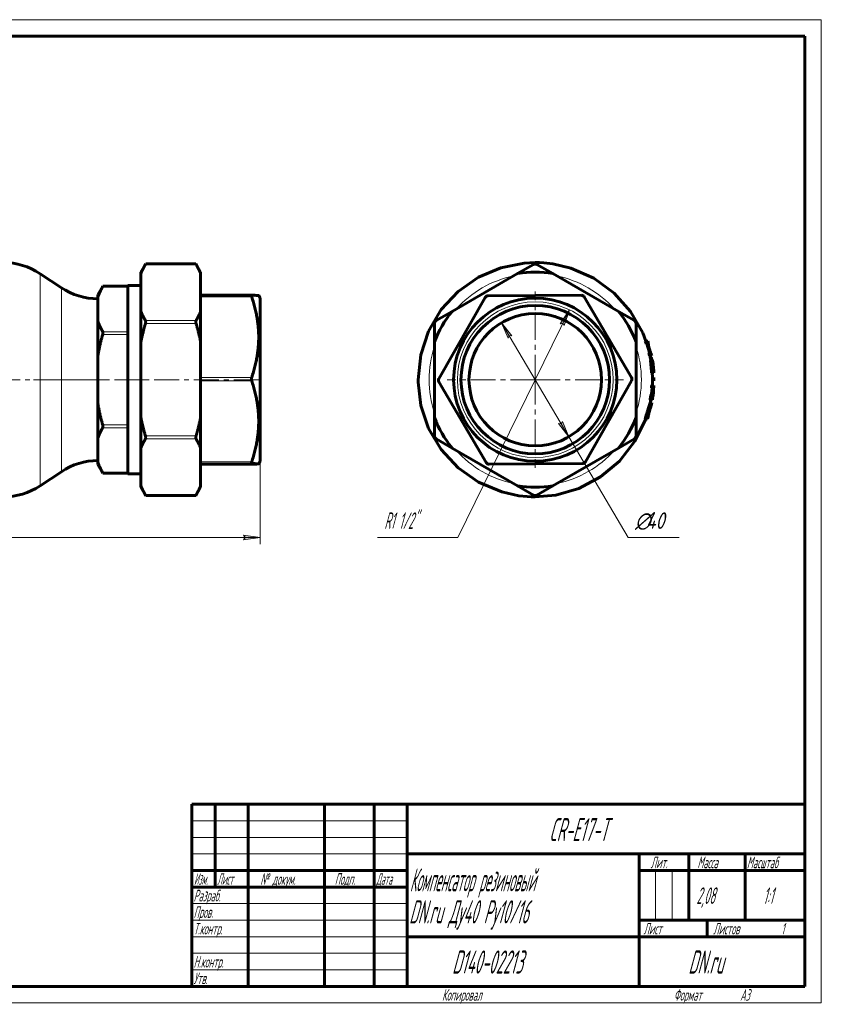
# Model space of a CAD drawing. Header units: millimetres. Extents: x 0 to 420, y 0 to 297.
# Tile 2 of 2: x 178 to 420, y 0 to 297. Entities that reach past the tile are written whole.
import ezdxf

# ---------------------------------------------------------------- set-up
doc = ezdxf.new("R2010")
doc.units = ezdxf.units.MM
for name, pattern in [('K5LT_AXLED', [12, 7.5, -1.5, 1.5, -1.5]), ('K5LT_BASIC', [0]), ('K5LT_THIN', [0])]:
    doc.linetypes.add(name, pattern=pattern)
doc.layers.add('Системный слой', color=7, linetype='Continuous')
doc.layers.add('Системный слой (1)', color=7, linetype='Continuous', true_color=0x6c6c6c)
doc.styles.add('KDIMTEXTSTYLE', font='GOST_AU.SHX', dxfattribs={"width": 0.96, "oblique": 15, "height": 5})
doc.styles.add('KTEXTSTYLE', font='GOST_AU.SHX', dxfattribs={"width": 0.56, "height": 5})
doc.dimstyles.new('KDIMSTYLE (1.00)', dxfattribs={"dimtxt": 5, "dimasz": 1, "dimexe": 2, "dimexo": 0, "dimgap": 1, "dimtad": 1, "dimtxsty": 'KDIMTEXTSTYLE', "dimsah": 1, "dimcen": 0, "dimdle": 1, "dimadec": 0, "dimazin": 0, "dimtfac": 0.667, "dimtmove": 0, "dimatfit": 3, "dimfxl": 1, "dimtvp": 1, "dimtolj": 1, "dimtzin": 0, "dimarcsym": 0})

# ---------------------------------------------------------------- blocks, each defined once
blk = doc.blocks.new('U1')
at = {"layer": 'Системный слой (1)', "color": 143, "linetype": 'K5LT_BASIC', "lineweight": 60, "true_color": 0x33acca}
for p, q in [((247.98, 213.69), (248, 213.73)), ((247.98, 213.66), (247.98, 213.69)), ((247.98, 213.65), (247.98, 213.66)), ((247.98, 213.64), (247.98, 213.65)), ((247.98, 213.6), (247.98, 213.64)), ((247.98, 213.64), (247.98, 213.64)), ((247.99, 213.5), (247.98, 213.6)), ((248.01, 213.43), (247.99, 213.5)), ((248, 213.73), (248.03, 213.76)), ((248.02, 213.4), (248.01, 213.43)), ((248.02, 213.38), (248.02, 213.4)), ((248.02, 213.37), (248.02, 213.38)), ((248.05, 213.27), (248.02, 213.37)), ((248.02, 213.37), (248.02, 213.37)), ((248.03, 213.76), (248.04, 213.77)), ((248.03, 213.76), (248.03, 213.76)), ((248.03, 213.76), (248.03, 213.76)), ((248.03, 213.76), (248.03, 213.76)), ((248.04, 213.77), (248.05, 213.77)), ((248.05, 213.77), (248.05, 213.77))]:
    blk.add_line(p, q, dxfattribs=at)
blk = doc.blocks.new('D0')
at = {"layer": 'Системный слой (1)'}
for points in [[(50.62, 140.59), (55.62, 141.25), (55.12, 140.59), (55.62, 139.93)], [(245.62, 139.93), (250.62, 140.59), (245.62, 141.25), (246.12, 140.59)]]:
    blk.add_hatch(color=7, dxfattribs=at).paths.add_polyline_path(points)
at = {"layer": 'Системный слой (1)', "color": 7, "linetype": 'K5LT_THIN', "lineweight": 18, "true_color": 0xffffff}
for p, q in [((50.62, 163.62), (50.62, 138.59)), ((250.62, 163.62), (250.62, 138.59)), ((50.62, 140.59), (55.62, 141.25)), ((55.62, 139.93), (50.62, 140.59)), ((55.62, 141.25), (55.12, 140.59)), ((55.12, 140.59), (55.62, 139.93)), ((246.12, 140.59), (245.62, 141.25)), ((245.62, 141.25), (250.62, 140.59)), ((250.62, 140.59), (245.62, 139.93)), ((245.62, 139.93), (246.12, 140.59))]:
    blk.add_line(p, q, dxfattribs=at)
blk.add_wipeout([(144.94, 141.59), (144.94, 148.97), (155.83, 148.97), (155.83, 141.59)]).dxf.layer = 'Системный слой (1)'
blk.add_line((50.62, 140.59), (250.62, 140.59), dxfattribs=at)
at = {"layer": 'Системный слой (1)', "color": 7, "insert": (144.94, 148.18), "char_height": 5, "attachment_point": 1, "style": 'KTEXTSTYLE'}
blk.add_mtext('\\H5.0;\\W1.000;\\Q15;\\Q15;\\W0.960;200', dxfattribs=at)
blk = doc.blocks.new('KDIMARROW_01')
at = {"layer": 'Системный слой'}
blk.add_hatch(color=0, dxfattribs=at).paths.add_polyline_path([(0, 0), (-5, 0.66), (-4.5, 0), (-5, -0.66)])
at = {"layer": 'Системный слой', "color": 0, "linetype": 'K5LT_THIN', "lineweight": 18}
for p, q in [((-4.5, 0), (-5, 0.66)), ((-5, 0.66), (0, 0)), ((0, 0), (-5, -0.66)), ((-5, -0.66), (-4.5, 0))]:
    blk.add_line(p, q, dxfattribs=at)
at = {"layer": 'Системный слой (1)', "color": 0, "linetype": 'K5LT_THIN', "lineweight": 18}
blk.add_line((333.65, 188.25), (332.65, 188.25), dxfattribs=at)
blk = doc.blocks.new('U2')
at = {"layer": 'Системный слой (1)', "color": 143, "linetype": 'K5LT_BASIC', "lineweight": 60, "true_color": 0x33acca}
for p, q in [((367.6, 199.85), (367.7, 199.58)), ((367.7, 199.58), (367.78, 199.31)), ((367.78, 199.31), (367.87, 199.04)), ((368.63, 196.25), (368.69, 195.98)), ((368.69, 195.98), (368.75, 195.71)), ((368.75, 195.71), (368.8, 195.44))]:
    blk.add_line(p, q, dxfattribs=at)
blk = doc.blocks.new('U3')
at = {"layer": 'Системный слой (1)', "color": 143, "linetype": 'K5LT_BASIC', "lineweight": 60, "true_color": 0x33acca}
for p, q in [((368.61, 195.03), (368.73, 194.73)), ((368.73, 194.73), (368.75, 194.66)), ((368.75, 194.66), (368.76, 194.65)), ((368.76, 194.65), (368.76, 194.63)), ((368.76, 194.63), (368.78, 194.59)), ((368.78, 194.59), (368.8, 194.51)), ((368.8, 194.51), (368.86, 194.36)), ((368.86, 194.36), (368.93, 194.12))]:
    blk.add_line(p, q, dxfattribs=at)
blk = doc.blocks.new('U4')
at = {"layer": 'Системный слой (1)', "color": 143, "linetype": 'K5LT_BASIC', "lineweight": 60, "true_color": 0x33acca}
for p, q in [((369.11, 193.76), (369.16, 193.43)), ((369.16, 193.43), (369.2, 193.1)), ((369.2, 193.1), (369.25, 192.78)), ((369.42, 191.12), (369.44, 190.85)), ((369.44, 190.85), (369.46, 190.58)), ((369.46, 190.58), (369.47, 190.31))]:
    blk.add_line(p, q, dxfattribs=at)
blk = doc.blocks.new('U5')
at = {"layer": 'Системный слой (1)', "color": 143, "linetype": 'K5LT_BASIC', "lineweight": 60, "true_color": 0x33acca}
for p, q in [((323.26, 222.08), (330.31, 223.48)), ((330.31, 223.48), (333.65, 223.64)), ((333.65, 223.64), (333.66, 223.64)), ((333.66, 223.64), (333.67, 223.64)), ((333.67, 223.64), (333.69, 223.64)), ((333.69, 223.64), (333.73, 223.64)), ((333.73, 223.64), (333.81, 223.64)), ((333.81, 223.64), (333.97, 223.64)), ((333.97, 223.64), (334.3, 223.63)), ((334.3, 223.63), (334.95, 223.61)), ((334.95, 223.61), (336.27, 223.54)), ((336.27, 223.54), (338.96, 223.24)), ((338.96, 223.24), (344.42, 221.96)), ((316.5, 219.21), (323.26, 222.08)), ((344.42, 221.96), (351.34, 218.9)), ((310.4, 214.93), (316.5, 219.21)), ((351.34, 218.9), (357.44, 214.44)), ((305.28, 209.41), (310.4, 214.93)), ((357.44, 214.44), (362.43, 208.84)), ((301.43, 202.9), (305.28, 209.41)), ((362.43, 208.84), (366.08, 202.4)), ((299.06, 195.72), (301.43, 202.9)), ((366.08, 202.4), (367.08, 199.85)), ((367.35, 199.04), (367.63, 198.11)), ((367.63, 198.11), (367.89, 197.18)), ((367.89, 197.18), (368.12, 196.25)), ((298.26, 188.25), (299.06, 195.72)), ((368.29, 195.44), (368.38, 195)), ((368.38, 195), (368.46, 194.56)), ((368.46, 194.56), (368.54, 194.12)), ((298.27, 187.49), (298.26, 188.25)), ((299.14, 180.42), (298.27, 187.49)), ((368.97, 190.31), (369.02, 189.04)), ((369.03, 187.66), (369.01, 187.07)), ((369.02, 189.04), (369.03, 188.25)), ((369.03, 188.25), (369.03, 188.25)), ((369.03, 188.25), (369.03, 188.25)), ((369.03, 188.25), (369.03, 188.24)), ((369.03, 188.24), (369.03, 188.24)), ((369.03, 188.24), (369.03, 188.22)), ((369.03, 188.22), (369.03, 188.18)), ((369.03, 188.18), (369.03, 188.11)), ((369.03, 188.11), (369.03, 187.96)), ((369.03, 187.96), (369.03, 187.66)), ((368.89, 185.09), (368.86, 184.75)), ((368.92, 185.43), (368.89, 185.09)), ((368.94, 185.78), (368.92, 185.43)), ((369.01, 187.07), (368.99, 186.53)), ((368.4, 181.58), (368.34, 181.28)), ((368.45, 181.87), (368.4, 181.58)), ((368.5, 182.17), (368.45, 181.87)), ((301.47, 173.52), (299.14, 180.42)), ((367.01, 176.48), (363.75, 169.65)), ((305.25, 167.14), (301.47, 173.52)), ((363.75, 169.65), (359.12, 163.69)), ((310.34, 161.62), (305.25, 167.14)), ((359.12, 163.69), (353.38, 158.88)), ((316.53, 157.28), (310.34, 161.62)), ((353.38, 158.88), (346.84, 155.42)), ((323.51, 154.35), (316.53, 157.28)), ((346.84, 155.42), (339.87, 153.42)), ((328.64, 153.22), (323.51, 154.35)), ((331.17, 152.95), (328.64, 153.22)), ((332.42, 152.89), (331.17, 152.95)), ((333.03, 152.87), (332.42, 152.89)), ((333.34, 152.87), (333.03, 152.87)), ((333.49, 152.87), (333.34, 152.87)), ((333.57, 152.87), (333.49, 152.87)), ((333.61, 152.87), (333.57, 152.87)), ((333.63, 152.87), (333.61, 152.87)), ((333.64, 152.87), (333.63, 152.87)), ((333.65, 152.87), (333.64, 152.87)), ((339.87, 153.42), (333.65, 152.87))]:
    blk.add_line(p, q, dxfattribs=at)
blk = doc.blocks.new('U6')
at = {"layer": 'Системный слой (1)', "color": 143, "linetype": 'K5LT_BASIC', "lineweight": 60, "true_color": 0x33acca}
for p, q in [((369.36, 184.75), (369.29, 184.28)), ((369.35, 185.78), (369.38, 185.43)), ((369.37, 184.94), (369.36, 184.77)), ((369.36, 184.77), (369.36, 184.75)), ((369.38, 185.02), (369.37, 184.94)), ((369.38, 185.43), (369.38, 185.1)), ((369.38, 185.1), (369.38, 185.09)), ((369.38, 185.09), (369.38, 185.07)), ((369.38, 185.07), (369.38, 185.02)), ((369.01, 183.35), (369, 183.32)), ((369.05, 183.46), (369.01, 183.35)), ((369.08, 183.52), (369.05, 183.46)), ((369.09, 183.55), (369.08, 183.52)), ((369.17, 183.8), (369.09, 183.57)), ((369.09, 183.57), (369.09, 183.55)), ((369.29, 184.28), (369.17, 183.8))]:
    blk.add_line(p, q, dxfattribs=at)
blk = doc.blocks.new('U7')
at = {"layer": 'Системный слой (1)', "color": 143, "linetype": 'K5LT_BASIC', "lineweight": 60, "true_color": 0x33acca}
for p, q in [((369.33, 184.47), (369.3, 184.2)), ((369.36, 184.75), (369.33, 184.47)), ((369.46, 186.03), (369.45, 185.78)), ((369.48, 186.28), (369.46, 186.03)), ((369.49, 186.53), (369.48, 186.28)), ((369.05, 182.42), (369.01, 182.17)), ((369.09, 182.67), (369.05, 182.42)), ((369.13, 182.92), (369.09, 182.67)), ((369.3, 184.2), (369.27, 183.93))]:
    blk.add_line(p, q, dxfattribs=at)
blk = doc.blocks.new('U8')
at = {"layer": 'Системный слой (1)', "color": 143, "linetype": 'K5LT_BASIC', "lineweight": 60, "true_color": 0x33acca}
for p, q in [((368.47, 180.13), (368.45, 180.05)), ((368.5, 180.22), (368.47, 180.13)), ((368.51, 180.27), (368.5, 180.22)), ((368.52, 180.29), (368.51, 180.27)), ((368.54, 180.35), (368.52, 180.3)), ((368.52, 180.3), (368.52, 180.29)), ((368.65, 180.68), (368.54, 180.35)), ((368.7, 180.83), (368.65, 180.68)), ((368.72, 180.89), (368.7, 180.83)), ((368.73, 180.92), (368.72, 180.89)), ((368.74, 180.96), (368.73, 180.94)), ((368.73, 180.94), (368.73, 180.94)), ((368.73, 180.94), (368.73, 180.92)), ((368.75, 181), (368.74, 180.96)), ((368.76, 181.03), (368.75, 181)), ((368.77, 181.04), (368.76, 181.03)), ((368.78, 181.06), (368.77, 181.06)), ((368.77, 181.06), (368.77, 181.04)), ((368.79, 181.1), (368.78, 181.09)), ((368.78, 181.09), (368.78, 181.08)), ((368.78, 181.08), (368.78, 181.07)), ((368.78, 181.07), (368.78, 181.07)), ((368.78, 181.07), (368.78, 181.06)), ((368.8, 181.14), (368.79, 181.1)), ((368.81, 181.17), (368.8, 181.14)), ((368.82, 181.19), (368.81, 181.17)), ((368.85, 181.28), (368.82, 181.2)), ((368.82, 181.2), (368.82, 181.2)), ((368.82, 181.2), (368.82, 181.19)), ((368.85, 181.29), (368.85, 181.29)), ((368.85, 181.29), (368.85, 181.28)), ((368.85, 181.28), (368.85, 181.28))]:
    blk.add_line(p, q, dxfattribs=at)
blk = doc.blocks.new('U9')
at = {"layer": 'Системный слой (1)', "color": 143, "linetype": 'K5LT_BASIC', "lineweight": 60, "true_color": 0x33acca}
for p, q in [((368.73, 180.72), (368.67, 180.43)), ((368.79, 181), (368.73, 180.72)), ((368.85, 181.28), (368.79, 181)), ((367.64, 176.75), (367.54, 176.48)), ((367.73, 177.02), (367.64, 176.75)), ((367.81, 177.29), (367.73, 177.02))]:
    blk.add_line(p, q, dxfattribs=at)
blk = doc.blocks.new('U10')
at = {"layer": 'Системный слой (1)', "color": 7, "linetype": 'K5LT_THIN', "lineweight": 18, "true_color": 0xffffff}
for start, end in [(101.7893, 138.2097), (41.7903, 78.2107), (161.7898, 180), (341.7898, 18.2102), (281.7893, 318.2097)]:
    blk.add_arc((333.65, 188.25), 32.03, start, end, dxfattribs=at)
blk = doc.blocks.new('U11')
at = {"layer": 'Системный слой (1)', "color": 7, "linetype": 'K5LT_THIN', "lineweight": 18, "true_color": 0xffffff}
for start, end in [(180, 198.21), (221.7894, 258.2099)]:
    blk.add_arc((333.65, 188.25), 32.03, start, end, dxfattribs=at)
blk = doc.blocks.new('U12')
at = {"layer": 'Системный слой (1)', "color": 30, "linetype": 'K5LT_AXLED', "lineweight": 18, "true_color": 0xff8000}
for q in [(333.65, 214.89), (307.01, 188.25), (360.28, 188.25), (333.65, 161.62)]:
    blk.add_line((333.65, 188.25), q, dxfattribs=at)
blk = doc.blocks.new('D1')
at = {"layer": 'Системный слой (1)'}
for points in [[(326.6, 201.51), (323.49, 205.48), (325.46, 200.84), (325.78, 201.61)], [(343.8, 171.02), (341.83, 175.67), (341.52, 174.9), (340.7, 175)]]:
    blk.add_hatch(color=7, dxfattribs=at).paths.add_polyline_path(points)
at = {"layer": 'Системный слой (1)', "color": 7, "linetype": 'K5LT_THIN', "lineweight": 18, "true_color": 0xffffff}
for p, q in [((323.49, 205.48), (326.6, 201.51)), ((325.46, 200.84), (323.49, 205.48)), ((323.49, 205.48), (343.8, 171.02)), ((325.78, 201.61), (325.46, 200.84)), ((326.6, 201.51), (325.78, 201.61)), ((341.52, 174.9), (341.83, 175.67)), ((341.83, 175.67), (343.8, 171.02)), ((343.8, 171.02), (340.7, 175)), ((340.7, 175), (341.52, 174.9)), ((343.8, 171.02), (361.74, 140.59))]:
    blk.add_line(p, q, dxfattribs=at)
blk.add_wipeout([(363.74, 141.59), (363.74, 148.97), (374.63, 148.97), (374.63, 141.59)]).dxf.layer = 'Системный слой (1)'
blk.add_line((361.74, 140.59), (377.09, 140.59), dxfattribs=at)
at = {"layer": 'Системный слой (1)', "color": 7, "char_height": 5, "attachment_point": 1, "style": 'KTEXTSTYLE'}
for s, insert in [('\\H5.0;\\W1.000;\\Q15;\\Q15;\\W0.960;∅', (363.74, 148.18)), ('\\H5.0;\\W1.000;\\Q15;\\Q15;\\W0.960;40', (367.05, 148.18))]:
    blk.add_mtext(s, dxfattribs=dict(at, insert=insert))
blk = doc.blocks.new('U13')
at = {"layer": 'Системный слой (1)'}
blk.add_hatch(color=7, dxfattribs=at).paths.add_polyline_path([(342.38, 204.58), (343.99, 209.35), (341.2, 205.15), (342.01, 205.31)])
at = {"layer": 'Системный слой (1)', "color": 7, "linetype": 'K5LT_THIN', "lineweight": 18, "true_color": 0xffffff}
for p, q in [((310.28, 140.59), (343.99, 209.35)), ((341.2, 205.15), (343.99, 209.35)), ((343.99, 209.35), (342.38, 204.58)), ((342.01, 205.31), (341.2, 205.15)), ((342.38, 204.58), (342.01, 205.31)), ((310.28, 140.59), (286.07, 140.59))]:
    blk.add_line(p, q, dxfattribs=at)
at = {"layer": 'Системный слой (1)', "color": 7, "insert": (288.07, 148.18), "char_height": 5, "attachment_point": 1, "style": 'KTEXTSTYLE'}
blk.add_mtext('\\H5.0;\\W1.000;\\Q15;\\Q15;\\W0.560;R1 1/2"', dxfattribs=at)
blk = doc.blocks.new('U14')
at = {"color": 7, "linetype": 'K5LT_THIN', "lineweight": 18, "true_color": 0xffffff}
for p, q in [((0, 297), (420, 297)), ((420, 297), (420, 0)), ((230, 55), (295, 55)), ((230, 50), (295, 50)), ((230, 45), (295, 45)), ((369.96, 25), (369.96, 40)), ((374.98, 25), (374.98, 40)), ((230, 30), (295, 30)), ((230, 25), (295, 25)), ((230, 20), (295, 20)), ((230, 15), (295, 15)), ((230, 10), (295, 10)), ((420, 0), (0, 0))]:
    blk.add_line(p, q, dxfattribs=at)
at = {"color": 143, "linetype": 'K5LT_BASIC', "lineweight": 60, "true_color": 0x33acca}
for p, q in [((20, 292), (415, 292)), ((415, 292), (415, 5)), ((230, 60), (415, 60)), ((230, 5), (230, 60)), ((237, 35), (237, 60)), ((247, 5), (247, 60)), ((270, 5), (270, 60)), ((285, 5), (285, 60)), ((295, 5), (295, 60)), ((295, 45), (415, 45)), ((365, 5), (365, 45)), ((380, 25), (380, 45)), ((397, 25), (397, 45)), ((230, 40), (295, 40)), ((365, 40), (380, 40)), ((380, 40), (415, 40)), ((230, 35), (295, 35)), ((365, 25), (415, 25)), ((385.57, 20), (385.57, 25)), ((295, 20), (365, 20)), ((365, 20), (415, 20)), ((415, 5), (20, 5))]:
    blk.add_line(p, q, dxfattribs=at)
at = {"color": 7, "attachment_point": 1, "style": 'KTEXTSTYLE'}
for s, insert, char_height in [('\\H5.0;\\W1.000;\\Q15;\\Q15;\\W0.560;\\H7.00;CR-E17-T', (337.8, 55.86), 7), ('\\H5.0;\\W1.000;\\Q15;\\Q15;\\W0.560;\\H3.50;Лит.', (368.47, 44.18), 3.5), ('\\H5.0;\\W1.000;\\Q15;\\Q15;\\W0.560;\\H3.50;Масса', (382.58, 44.18), 3.5), ('\\H5.0;\\W1.000;\\Q15;\\Q15;\\W0.540;\\H3.50;Масштаб', (397.52, 44.18), 3.5), ('\\H5.0;\\W1.000;\\Q15;\\Q15;\\W0.458;\\H3.50;Изм.', (230.62, 39.18), 3.5), ('\\H5.0;\\W1.000;\\Q15;\\Q15;\\W0.467;\\H3.50;Лист', (237.61, 39.18), 3.5), ('\\H5.0;\\W1.000;\\Q15;\\Q15;\\W0.560;\\H3.50;№ докум.', (250.63, 39.18), 3.5), ('\\H5.0;\\W1.000;\\Q15;\\Q15;\\W0.560;\\H3.50;Подп.', (273.1, 39.18), 3.5), ('\\H5.0;\\W1.000;\\Q15;\\Q15;\\W0.467;\\H3.50;Дата', (285.61, 39.18), 3.5), ('\\H5.0;\\W1.000;\\Q15;\\Q15;\\W0.442;\\H7.00;Компенсатор резиновый', (295.78, 40.69), 7), ('\\H5.0;\\W1.000;\\Q15;\\Q15;\\W0.560;\\H3.50;Разраб.', (230.5, 34.18), 3.5), ('\\H5.0;\\W1.000;\\Q15;\\Q15;\\W0.560;2,08', (382.3, 34.9), 5), ('\\H5.0;\\W1.000;\\Q15;\\Q15;\\W0.560;{\\c16737820;1:1}', (402.44, 34.9), 5), ('\\H5.0;\\W1.000;\\Q15;\\Q15;\\W0.530;\\H7.00;DN.ru Ду40 Ру10/16', (295.57, 31.02), 7), ('\\H5.0;\\W1.000;\\Q15;\\Q15;\\W0.560;\\H3.50;Пров.', (230.5, 29.18), 3.5), ('\\H5.0;\\W1.000;\\Q15;\\Q15;\\W0.560;\\H3.50;Т.контр.', (230.5, 24.18), 3.5), ('\\H5.0;\\W1.000;\\Q15;\\Q15;\\W0.560;\\H3.50;Лист', (366.32, 24.18), 3.5), ('\\H5.0;\\W1.000;\\Q15;\\Q15;\\W0.560;\\H3.50;Листов', (387.36, 24.18), 3.5), ('\\H5.0;\\W1.000;\\Q15;\\Q15;\\W0.560;\\H3.50;1', (407.91, 24.18), 3.5), ('\\H5.0;\\W1.000;\\Q15;\\Q15;\\W0.560;\\H7.00;D140-02213', (308.54, 15.86), 7), ('\\H5.0;\\W1.000;\\Q15;\\Q15;\\W0.560;\\H7.00;DN.ru', (379.84, 15.86), 7), ('\\H5.0;\\W1.000;\\Q15;\\Q15;\\W0.560;\\H3.50;Н.контр.', (230.5, 14.18), 3.5), ('\\H5.0;\\W1.000;\\Q15;\\Q15;\\W0.560;\\H3.50;Утв.', (230.5, 9.18), 3.5), ('\\H5.0;\\W1.000;\\Q15;\\Q15;\\W0.560;\\H3.50;Копировал', (305.5, 4.18), 3.5), ('\\H5.0;\\W1.000;\\Q15;\\Q15;\\W0.560;\\H3.50;Формат', (375.5, 4.18), 3.5), ('\\H5.0;\\W1.000;\\Q15;\\Q15;\\W0.560;\\H3.50;A3', (395.5, 4.18), 3.5)]:
    blk.add_mtext(s, dxfattribs=dict(at, insert=insert, char_height=char_height))

msp = doc.modelspace()

# ---------------------------------------------------------------- linework, layer by layer
at = {"layer": 'Системный слой (1)', "color": 143, "linetype": 'K5LT_BASIC', "lineweight": 60, "true_color": 0x33acca}
for p, q in [((214.615, 220.753), (216.044, 223.228)), ((216.044, 223.228), (215.969, 223.094)), ((231.186, 223.228), (216.044, 223.228)), ((232.615, 220.753), (231.186, 223.228)), ((231.262, 223.094), (231.187, 223.228)), ((328.335, 220.316), (333.146, 223.094)), ((334.146, 223.094), (338.956, 220.316)), ((190.577, 216.035), (184.209, 220.28)), ((214.615, 220.316), (214.615, 220.753)), ((214.615, 208.884), (214.615, 220.316)), ((232.615, 220.753), (232.615, 220.316)), ((232.615, 208.884), (232.615, 220.316)), ((328.335, 220.316), (308.534, 208.884)), ((358.758, 208.884), (338.956, 220.316)), ((201.615, 213.878), (203.141, 216.521)), ((203.141, 216.521), (203.067, 216.387)), ((210.615, 216.521), (203.141, 216.521)), ((210.615, 159.831), (210.615, 216.676)), ((214.615, 216.676), (210.615, 216.676)), ((201.615, 213.131), (201.615, 213.878)), ((201.615, 213.131), (201.615, 206.009)), ((248.052, 213.766), (232.615, 213.766)), ((250.615, 212.888), (250.16, 213.676)), ((250.615, 212.888), (250.615, 163.619)), ((304.577, 188.567), (318.52, 213.08)), ((319.383, 213.585), (347.583, 213.766)), ((348.452, 213.271), (362.709, 188.939)), ((214.615, 199.686), (214.615, 208.884)), ((232.615, 208.884), (232.615, 199.686)), ((303.723, 206.107), (308.534, 208.884)), ((358.758, 208.884), (363.568, 206.107)), ((201.615, 195.375), (201.615, 206.009)), ((303.223, 199.686), (303.223, 205.241)), ((364.068, 205.241), (364.068, 199.686)), ((214.615, 176.821), (214.615, 199.686)), ((232.615, 176.821), (232.615, 199.686)), ((303.223, 199.686), (303.223, 176.821)), ((364.068, 176.821), (364.068, 199.686)), ((367.401, 199.854), (366.866, 199.854)), ((367.605, 199.854), (367.401, 199.854)), ((367.668, 199.043), (367.138, 199.043)), ((367.668, 199.043), (367.871, 199.043)), ((201.615, 195.375), (201.615, 181.132)), ((368.431, 196.251), (367.913, 196.251)), ((368.607, 195.44), (368.092, 195.44)), ((368.615, 195.03), (368.376, 195.03)), ((368.629, 196.251), (368.431, 196.251)), ((369.015, 194.125), (368.507, 194.125)), ((368.607, 195.44), (368.804, 195.44)), ((369.224, 192.934), (369.139, 192.934)), ((369.417, 191.119), (369.308, 191.119)), ((318.839, 163.236), (304.583, 187.567)), ((362.715, 187.939), (348.771, 163.427)), ((369.279, 190.309), (368.773, 190.309)), ((369.415, 188.905), (369.025, 188.905)), ((369.419, 187.926), (369.03, 187.926)), ((369.279, 190.309), (369.472, 190.309)), ((369.252, 185.776), (368.746, 185.776)), ((369.297, 186.532), (368.791, 186.532)), ((369.252, 185.776), (369.446, 185.776)), ((369.49, 186.532), (369.297, 186.532)), ((368.816, 182.167), (368.303, 182.167)), ((368.996, 183.319), (368.486, 183.319)), ((368.816, 182.167), (369.011, 182.167)), ((369.133, 182.923), (369.038, 182.923)), ((201.615, 170.497), (201.615, 181.132)), ((368.446, 180.051), (367.929, 180.051)), ((368.847, 181.287), (368.339, 181.287)), ((214.615, 167.623), (214.615, 176.821)), ((232.615, 176.821), (232.615, 167.623)), ((303.223, 171.266), (303.223, 176.821)), ((364.068, 176.821), (364.068, 171.266)), ((367.34, 176.477), (366.804, 176.477)), ((367.34, 176.477), (367.544, 176.477)), ((367.815, 177.288), (367.701, 177.288)), ((201.615, 170.497), (201.615, 163.376)), ((308.534, 167.623), (303.723, 170.4)), ((363.568, 170.4), (358.758, 167.623)), ((214.615, 156.191), (214.615, 167.623)), ((232.615, 156.191), (232.615, 167.623)), ((308.534, 167.623), (328.335, 156.191)), ((338.956, 156.191), (358.758, 167.623)), ((250.615, 163.619), (250.16, 162.83)), ((201.615, 162.629), (201.615, 163.376)), ((201.615, 162.629), (203.141, 159.986)), ((248.052, 162.741), (232.615, 162.741)), ((248.052, 162.741), (248.054, 162.741)), ((333.646, 162.83), (319.708, 162.741)), ((347.909, 162.922), (333.646, 162.83)), ((190.577, 160.472), (184.209, 156.227)), ((203.067, 160.12), (203.141, 159.986)), ((210.615, 159.986), (203.141, 159.986)), ((214.615, 159.831), (210.615, 159.831)), ((214.615, 155.754), (214.615, 156.191)), ((214.615, 155.754), (216.044, 153.279)), ((232.615, 155.754), (231.186, 153.279)), ((232.615, 156.191), (232.615, 155.754)), ((333.146, 153.413), (328.335, 156.191)), ((338.956, 156.191), (334.146, 153.413)), ((215.969, 153.413), (216.044, 153.279)), ((231.186, 153.279), (216.044, 153.279)), ((231.187, 153.279), (231.262, 153.413))]:
    msp.add_line(p, q, dxfattribs=at)
at = {"layer": 'Системный слой (1)', "color": 7, "linetype": 'K5LT_THIN', "lineweight": 18, "true_color": 0xffffff}
for p, q in [((215.969, 223.094), (231.262, 223.094)), ((184.209, 156.227), (184.209, 220.28)), ((190.577, 216.035), (190.577, 160.472)), ((203.067, 216.387), (210.615, 216.387)), ((232.615, 213.271), (248.054, 213.271)), ((231.262, 206.107), (215.969, 206.107)), ((215.969, 205.241), (231.262, 205.241)), ((210.615, 202.753), (203.067, 202.753)), ((203.067, 201.887), (210.615, 201.887)), ((367.825, 198.781), (367.429, 198.781)), ((368.092, 197.645), (367.762, 197.645)), ((368.443, 196.513), (368.054, 196.513)), ((369.003, 193.433), (368.494, 193.433)), ((369.154, 191.881), (368.646, 191.881)), ((369.352, 191.831), (369.244, 191.831)), ((248.054, 188.939), (232.615, 188.939)), ((232.615, 187.939), (248.054, 187.939)), ((367.794, 177.866), (367.265, 177.866)), ((210.615, 174.62), (203.067, 174.62)), ((203.067, 173.754), (210.615, 173.754)), ((231.262, 171.266), (215.969, 171.266)), ((215.969, 170.4), (231.262, 170.4)), ((248.054, 163.427), (232.615, 163.427)), ((232.615, 162.922), (248.054, 162.922)), ((248.054, 162.741), (232.615, 162.741)), ((210.615, 160.12), (203.067, 160.12)), ((231.262, 153.413), (215.969, 153.413))]:
    msp.add_line(p, q, dxfattribs=at)
at = {"layer": 'Системный слой (1)', "color": 30, "linetype": 'K5LT_AXLED', "lineweight": 18, "true_color": 0xff8000}
for p, q in [((50.615, 188.253), (250.615, 188.253)), ((203.615, 188.253), (182.209, 188.253)), ((216.615, 188.253), (208.615, 188.253)), ((250.615, 188.253), (245.979, 188.253))]:
    msp.add_line(p, q, dxfattribs=at)
at = {"layer": 'Системный слой (1)', "color": 143, "linetype": 'K5LT_BASIC', "lineweight": 60, "true_color": 0x33acca}
for radius in [24.635, 22.422, 20]:
    msp.add_circle((333.646, 188.253), radius, dxfattribs=at)
at = {"layer": 'Системный слой (1)', "color": 7, "linetype": 'K5LT_THIN', "lineweight": 18, "true_color": 0xffffff}
msp.add_circle((333.646, 188.253), 23.5, dxfattribs=at)
at = {"layer": 'Системный слой (1)', "color": 143, "linetype": 'K5LT_BASIC', "lineweight": 60, "true_color": 0x33acca}
for centre, radius, start, end in [((173.115, 203.639), 20, 56.30993, 123.69007), ((333.646, 222.228), 1, 60, 120), ((333.646, 188.253), 32.5, 80.59547, 99.40453), ((201.671, 232.676), 20, 236.30993, 269.84097), ((319.389, 212.585), 1, 90.36667, 150.36667), ((347.59, 212.766), 1, 30.36667, 90.36667), ((333.646, 188.253), 32.5, 140.59547, 159.40453), ((333.646, 188.253), 32.5, 20.59547, 39.40453), ((304.223, 205.241), 1, 120, 180), ((363.068, 205.241), 1, 0, 60), ((333.646, 188.253), 35.188, 17.85701, 19.24946), ((333.646, 188.253), 35.692, 17.5961, 18.96669), ((333.646, 188.253), 35.188, 11.78444, 13.13636), ((333.646, 188.253), 35.692, 11.61541, 12.9473), ((333.646, 188.253), 35.188, 3.34846, 5.91668), ((333.646, 188.253), 35.692, 3.30105, 5.8327), ((333.646, 188.253), 35.777, 4.59463, 5.89047), ((333.646, 188.253), 35.885, 4.58085, 5.72204), ((305.446, 188.073), 1, 150.36667, 210.36667), ((361.846, 188.434), 1, 330.36667, 30.36667), ((333.646, 188.253), 35.775, 359.47564, 1.04326), ((333.646, 188.253), 35.188, 355.96219, 357.19593), ((333.646, 188.253), 35.692, 356.0194, 357.23562), ((333.646, 188.253), 35.188, 350.0396, 351.93856), ((333.646, 188.253), 35.692, 350.18189, 352.05333), ((333.646, 188.253), 32.5, 200.59547, 219.40453), ((333.646, 188.253), 32.5, 320.59547, 339.40453), ((333.646, 188.253), 35.188, 340.4479, 342.83119), ((333.646, 188.253), 35.692, 340.73547, 343.08141), ((333.646, 188.253), 35.777, 342.15221, 343.18884), ((304.223, 171.266), 1, 180, 240), ((363.068, 171.266), 1, 300, 0), ((201.671, 143.831), 20, 90.15903, 123.69007), ((319.702, 163.741), 1, 210.36667, 270.36667), ((347.902, 163.922), 1, 270.36667, 330.36667), ((173.115, 172.868), 20, 236.30993, 303.69007), ((333.646, 188.253), 32.5, 260.59547, 279.40453), ((333.646, 154.279), 1, 240, 300)]:
    msp.add_arc(centre, radius, start, end, dxfattribs=at)
for points, weights in [([(215.969, 223.094), (215.16, 221.657), (214.615, 220.316)], [1.00946254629, 1.00815554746, 1]), ([(232.615, 220.316), (232.071, 221.657), (231.262, 223.094)], [1, 1.00815554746, 1.00946254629]), ([(203.067, 216.387), (202.113, 214.683), (201.615, 213.131)], [1.01827542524, 1.01658145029, 1]), ([(248.054, 213.766), (250.136, 213.718), (250.16, 213.676)], [1.05282836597, 1.12744228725, 1.12836492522]), ([(248.054, 188.939), (252.002, 201.105), (248.054, 213.271)], [1.05282836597, 1.20392458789, 1.05282836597]), ([(214.615, 208.884), (215.16, 207.544), (215.969, 206.107)], [1, 1.00815554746, 1.00946254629]), ([(231.262, 206.107), (232.071, 207.544), (232.615, 208.884)], [1.00946254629, 1.00815554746, 1]), ([(201.615, 206.009), (202.113, 204.458), (203.067, 202.753)], [1, 1.01658145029, 1.01827542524]), ([(215.969, 205.241), (215.16, 202.366), (214.615, 199.686)], [1.00946254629, 1.00815554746, 1]), ([(232.615, 199.686), (232.071, 202.366), (231.262, 205.241)], [1, 1.00815554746, 1.00946254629]), ([(203.067, 201.887), (202.113, 198.479), (201.615, 195.375)], [1.01827542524, 1.01658145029, 1]), ([(248.054, 163.427), (252.002, 175.683), (248.054, 187.939)], [1.05282836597, 1.20392458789, 1.05282836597]), ([(201.615, 181.132), (202.113, 178.028), (203.067, 174.62)], [1, 1.01658145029, 1.01827542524]), ([(214.615, 176.821), (215.16, 174.14), (215.969, 171.266)], [1, 1.00815554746, 1.00946254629]), ([(231.262, 171.266), (232.071, 174.14), (232.615, 176.821)], [1.00946254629, 1.00815554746, 1]), ([(203.067, 173.754), (202.113, 172.049), (201.615, 170.497)], [1.01827542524, 1.01658145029, 1]), ([(215.969, 170.4), (215.16, 168.963), (214.615, 167.623)], [1.00946254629, 1.00815554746, 1]), ([(232.615, 167.623), (232.071, 168.963), (231.262, 170.4)], [1, 1.00815554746, 1.00946254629]), ([(201.615, 163.376), (202.113, 161.824), (203.067, 160.12)], [1, 1.01658145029, 1.01827542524]), ([(250.16, 162.83), (250.185, 162.873), (248.054, 162.922)], [1.12836492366, 1.12931072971, 1.05282836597]), ([(248.054, 162.741), (250.136, 162.789), (250.16, 162.83)], [1.05282836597, 1.12744222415, 1.12836492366]), ([(214.615, 156.191), (215.16, 154.85), (215.969, 153.413)], [1, 1.00815554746, 1.00946254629]), ([(231.262, 153.413), (232.071, 154.85), (232.615, 156.191)], [1.00946254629, 1.00815554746, 1])]:
    msp.add_rational_spline(points, weights, degree=2, dxfattribs=at)
for points, knots in [([(215.969, 206.107), (215.979, 206.087), (215.989, 206.066), (216.028, 205.961), (216.044, 205.855), (216.044, 205.626), (216.028, 205.492), (215.989, 205.318), (215.979, 205.279), (215.969, 205.241)], [0.43350529, 0.43350529, 0.43350529, 0.43350529, 0.44489024, 0.44489024, 0.48458583, 0.48458583, 0.52428142, 0.52428142, 0.53566637, 0.53566637, 0.53566637, 0.53566637]), ([(231.262, 205.241), (231.251, 205.279), (231.241, 205.318), (231.202, 205.492), (231.187, 205.626), (231.187, 205.855), (231.202, 205.961), (231.241, 206.066), (231.251, 206.087), (231.262, 206.107)], [0.76484508, 0.76484508, 0.76484508, 0.76484508, 0.77623002, 0.77623002, 0.81592562, 0.81592562, 0.85562121, 0.85562121, 0.86700615, 0.86700615, 0.86700615, 0.86700615]), ([(203.067, 202.753), (203.077, 202.734), (203.087, 202.713), (203.126, 202.609), (203.141, 202.502), (203.141, 202.272), (203.126, 202.137), (203.087, 201.963), (203.077, 201.925), (203.067, 201.887)], [0.43274383, 0.43274383, 0.43274383, 0.43274383, 0.44395084, 0.44395084, 0.48382978, 0.48382978, 0.52370873, 0.52370873, 0.53491573, 0.53491573, 0.53491573, 0.53491573]), ([(367.844, 199.043), (367.839, 199.043), (367.834, 199.041), (367.825, 199.03), (367.821, 199.023), (367.817, 199.01), (367.816, 199.008), (367.814, 199), (367.813, 198.995), (367.811, 198.98), (367.811, 198.969), (367.81, 198.929), (367.812, 198.894), (367.819, 198.825), (367.822, 198.804), (367.825, 198.781)], [-0.16263662, -0.16263662, -0.16263662, -0.16263662, -0.11896577, -0.11896577, -0.08457479, -0.08457479, -0.07594728, -0.07594728, -0.06270728, -0.06270728, -0.04362457, -0.04362457, -0.01230445, -0.01230445, 0, 0, 0, 0]), ([(367.825, 198.781), (367.831, 198.733), (367.841, 198.676), (367.867, 198.542), (367.883, 198.466), (367.93, 198.266), (367.975, 198.08), (368.062, 197.755), (368.076, 197.7), (368.092, 197.645)], [-0.21157442, -0.21157442, -0.21157442, -0.21157442, -0.15746317, -0.15746317, -0.10125941, -0.10125941, -0.01715162, -0.01715162, 0, 0, 0, 0]), ([(368.092, 197.645), (368.126, 197.518), (368.162, 197.389), (368.2, 197.256), (368.202, 197.247), (368.218, 197.194), (368.231, 197.149), (368.257, 197.062), (368.269, 197.019), (368.284, 196.971), (368.286, 196.964), (368.294, 196.94), (368.299, 196.923), (368.342, 196.786), (368.378, 196.681), (368.423, 196.563), (368.433, 196.537), (368.443, 196.513)], [-0.134754, -0.134754, -0.134754, -0.134754, -0.09503863, -0.09503863, -0.09229537, -0.09229537, -0.07785378, -0.07785378, -0.06370293, -0.06370293, -0.06136264, -0.06136264, -0.05548104, -0.05548104, -0.01356835, -0.01356835, 0, 0, 0, 0]), ([(368.443, 196.513), (368.48, 196.421), (368.511, 196.357), (368.558, 196.28), (368.578, 196.26), (368.597, 196.251), (368.601, 196.251), (368.604, 196.251)], [-0.15211651, -0.15211651, -0.15211651, -0.15211651, -0.08508652, -0.08508652, -0.01853196, -0.01853196, 0, 0, 0, 0]), ([(368.494, 193.433), (368.482, 193.606), (368.476, 193.753), (368.474, 193.976), (368.477, 194.029), (368.488, 194.107), (368.497, 194.125), (368.507, 194.125)], [0, 0, 0, 0, 0.06184541, 0.06184541, 0.11789259, 0.11789259, 0.19870258, 0.19870258, 0.19870258, 0.19870258]), ([(368.646, 191.881), (368.619, 192.143), (368.587, 192.434), (368.548, 192.797), (368.535, 192.922), (368.51, 193.199), (368.501, 193.319), (368.494, 193.433)], [0, 0, 0, 0, 0.07926839, 0.07926839, 0.11050551, 0.11050551, 0.13693923, 0.13693923, 0.13693923, 0.13693923]), ([(369.015, 194.125), (369.007, 194.125), (368.999, 194.112), (368.988, 194.054), (368.984, 194.011), (368.983, 193.898), (368.982, 193.788), (368.997, 193.528), (369, 193.481), (369.003, 193.433)], [-0.3071667, -0.3071667, -0.3071667, -0.3071667, -0.19735223, -0.19735223, -0.10019162, -0.10019162, -0.0173008, -0.0173008, 0, 0, 0, 0]), ([(369.003, 193.433), (369.015, 193.249), (369.031, 193.052), (369.072, 192.64), (369.103, 192.366), (369.138, 192.035), (369.146, 191.958), (369.154, 191.881)], [-0.18197897, -0.18197897, -0.18197897, -0.18197897, -0.0998572, -0.0998572, -0.023263, -0.023263, 0, 0, 0, 0]), ([(369.106, 193.761), (369.099, 193.808), (369.092, 193.853), (369.064, 194.011), (369.047, 194.078), (369.026, 194.119), (369.021, 194.125), (369.015, 194.125)], [-0.1252085, -0.1252085, -0.1252085, -0.1252085, -0.0999377, -0.0999377, -0.02953911, -0.02953911, 0, 0, 0, 0]), ([(369.141, 192.894), (369.137, 192.963), (369.133, 193.025), (369.131, 193.099), (369.131, 193.117), (369.13, 193.149), (369.13, 193.162), (369.131, 193.178), (369.131, 193.182), (369.131, 193.191), (369.131, 193.196), (369.133, 193.237), (369.136, 193.259), (369.143, 193.277), (369.146, 193.28), (369.149, 193.28)], [-0.082606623, -0.082606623, -0.082606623, -0.082606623, -0.065065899, -0.065065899, -0.057967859, -0.057967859, -0.051090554, -0.051090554, -0.04859474, -0.04859474, -0.045043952, -0.045043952, -0.016244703, -0.016244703, 0, 0, 0, 0]), ([(369.234, 191.925), (369.22, 192.065), (369.193, 192.316), (369.16, 192.657), (369.149, 192.782), (369.141, 192.894)], [-0.10542797, -0.10542797, -0.10542797, -0.10542797, -0.04039596, -0.04039596, 0, 0, 0, 0]), ([(369.149, 193.28), (369.155, 193.28), (369.161, 193.271), (369.173, 193.238), (369.177, 193.22), (369.182, 193.199), (369.182, 193.197), (369.184, 193.186), (369.186, 193.176), (369.199, 193.11), (369.211, 193.033), (369.224, 192.934)], [-0.094041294, -0.094041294, -0.094041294, -0.094041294, -0.067682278, -0.067682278, -0.050528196, -0.050528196, -0.04915559, -0.04915559, -0.041136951, -0.041136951, 0, 0, 0, 0]), ([(369.224, 192.934), (369.233, 192.87), (369.242, 192.798), (369.267, 192.605), (369.278, 192.503), (369.307, 192.257), (369.331, 192.041), (369.352, 191.831)], [-0.085153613, -0.085153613, -0.085153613, -0.085153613, -0.076159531, -0.076159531, -0.063221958, -0.063221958, 0, 0, 0, 0]), ([(248.054, 187.939), (248.043, 187.972), (248.034, 188.007), (247.995, 188.168), (247.979, 188.308), (247.979, 188.573), (247.995, 188.712), (248.034, 188.873), (248.043, 188.907), (248.054, 188.939)], [0.11522071, 0.11522071, 0.11522071, 0.11522071, 0.12645753, 0.12645753, 0.16630574, 0.16630574, 0.20615394, 0.20615394, 0.21739077, 0.21739077, 0.21739077, 0.21739077]), ([(368.486, 183.319), (368.531, 183.426), (368.573, 183.535), (368.74, 184.014), (368.82, 184.388), (368.857, 184.747)], [13.20302051, 13.20302051, 13.20302051, 13.20302051, 13.26948413, 13.26948413, 13.49646383, 13.49646383, 13.49646383, 13.49646383]), ([(369.038, 182.923), (369.106, 183.123), (369.161, 183.325), (369.232, 183.663), (369.254, 183.798), (369.27, 183.932)], [13.49201823, 13.49201823, 13.49201823, 13.49201823, 13.61456525, 13.61456525, 13.69581469, 13.69581469, 13.69581469, 13.69581469]), ([(367.265, 177.866), (367.355, 178.155), (367.447, 178.464), (367.587, 178.932), (367.661, 179.184), (367.812, 179.677), (367.872, 179.873), (367.929, 180.051)], [0, 0, 0, 0, 0.09051946, 0.09051946, 0.14770075, 0.14770075, 0.18685447, 0.18685447, 0.18685447, 0.18685447]), ([(368.446, 180.051), (368.409, 179.934), (368.371, 179.808), (368.296, 179.562), (368.261, 179.443), (368.215, 179.289), (368.205, 179.254), (368.181, 179.177), (368.155, 179.089), (368.124, 178.983), (368.09, 178.863), (368.051, 178.729), (368.003, 178.569), (367.954, 178.402), (367.929, 178.319), (367.867, 178.108), (367.83, 177.987), (367.794, 177.866)], [-0.44549188, -0.44549188, -0.44549188, -0.44549188, -0.32636621, -0.32636621, -0.21973954, -0.21973954, -0.1905941, -0.1905941, -0.16054182, -0.12966117, -0.12966117, -0.09827575, -0.06596571, -0.06596571, -0.03770547, -0.03770547, 0, 0, 0, 0]), ([(367.894, 177.906), (367.92, 177.993), (367.945, 178.074), (367.995, 178.241), (368.019, 178.323), (368.064, 178.473), (368.083, 178.54), (368.115, 178.647), (368.127, 178.689), (368.147, 178.757), (368.155, 178.784), (368.164, 178.813), (368.165, 178.818), (368.167, 178.824), (368.168, 178.826), (368.24, 179.07), (368.31, 179.301), (368.376, 179.518)], [-0.12573238, -0.12573238, -0.12573238, -0.12573238, -0.11731091, -0.11731091, -0.10690522, -0.10690522, -0.09615523, -0.09615523, -0.08734707, -0.08734707, -0.08005396, -0.08005396, -0.0785389, -0.0785389, -0.07811199, -0.07811199, 0, 0, 0, 0]), ([(367.929, 180.051), (368.006, 180.295), (368.076, 180.508), (368.196, 180.867), (368.258, 181.045), (368.322, 181.229), (368.335, 181.267), (368.338, 181.281)], [0, 0, 0, 0, 0.09066139, 0.09066139, 0.18066985, 0.18066985, 0.23457135, 0.23457135, 0.23457135, 0.23457135]), ([(368.376, 179.518), (368.428, 179.689), (368.475, 179.84), (368.558, 180.098), (368.591, 180.198), (368.658, 180.397), (368.674, 180.442), (368.669, 180.442)], [-0.23208055, -0.23208055, -0.23208055, -0.23208055, -0.16996938, -0.16996938, -0.1073041, -0.1073041, 0, 0, 0, 0]), ([(203.067, 174.62), (203.077, 174.582), (203.087, 174.543), (203.126, 174.37), (203.141, 174.235), (203.141, 174.004), (203.126, 173.898), (203.087, 173.793), (203.077, 173.772), (203.067, 173.754)], [0.43274383, 0.43274383, 0.43274383, 0.43274383, 0.44395084, 0.44395084, 0.48382978, 0.48382978, 0.52370873, 0.52370873, 0.53491573, 0.53491573, 0.53491573, 0.53491573]), ([(215.969, 171.266), (215.979, 171.228), (215.989, 171.189), (216.028, 171.015), (216.044, 170.881), (216.044, 170.652), (216.028, 170.545), (215.989, 170.441), (215.979, 170.42), (215.969, 170.4)], [0.43350529, 0.43350529, 0.43350529, 0.43350529, 0.44489024, 0.44489024, 0.48458583, 0.48458583, 0.52428142, 0.52428142, 0.53566637, 0.53566637, 0.53566637, 0.53566637]), ([(231.262, 170.4), (231.251, 170.42), (231.241, 170.441), (231.202, 170.545), (231.187, 170.652), (231.187, 170.881), (231.202, 171.015), (231.241, 171.189), (231.251, 171.228), (231.262, 171.266)], [0.11458936, 0.11458936, 0.11458936, 0.11458936, 0.1259743, 0.1259743, 0.16566989, 0.16566989, 0.20536549, 0.20536549, 0.21675043, 0.21675043, 0.21675043, 0.21675043]), ([(248.054, 162.922), (248.043, 162.922), (248.034, 162.924), (247.995, 162.946), (247.979, 162.992), (247.979, 163.126), (247.995, 163.221), (248.034, 163.362), (248.043, 163.394), (248.054, 163.427)], [0.11522071, 0.11522071, 0.11522071, 0.11522071, 0.12645753, 0.12645753, 0.16630574, 0.16630574, 0.20615394, 0.20615394, 0.21739077, 0.21739077, 0.21739077, 0.21739077])]:
    msp.add_open_spline(points, degree=3, knots=knots, dxfattribs=at)

# ---------------------------------------------------------------- block references
at = {"layer": 'Системный слой (1)'}
for name in ['U5', 'U10', 'U12', 'U1', 'U2', 'U3', 'U4', 'U11', 'U6', 'U7', 'U9', 'U8']:
    msp.add_blockref(name, (0, 0), dxfattribs=at)

# ---------------------------------------------------------------- next in the draw order: dimensions: what is measured, and where the dimension line sits
at = {"layer": 'Системный слой (1)', "color": 7}
dim = msp.add_diameter_dim_2p(p1=(323.49, 205.483), p2=(343.802, 171.024), dimstyle='KDIMSTYLE (1.00)', override={"dimtih": 1, "dimtoh": 1, "dimpost": '\\H5.0;\\W0.960;\\Q15;<>', "dimblk1": 'KDIMARROW_01', "dimblk2": 'KDIMARROW_01', "dimclrt": 7, "dimtol": 1, "dimtp": 0, "dimtm": 0, "dimtdec": 5, "dimtmove": 1, "dimatfit": 2, "dimtolj": 1}, dxfattribs=at)
dim.commit()
dim.dimension.update_dxf_attribs({"geometry": 'D1', "text_midpoint": (363.742, 140.588), "dimtype": 163})
dim = msp.add_linear_dim(base=(50.615, 140.588), p1=(250.615, 163.619), p2=(50.615, 163.619), dimstyle='KDIMSTYLE (1.00)', override={"dimexo": 0, "dimpost": '\\H5.0;\\W0.960;\\Q15;<>', "dimblk1": 'KDIMARROW_01', "dimblk2": 'KDIMARROW_01', "dimse1": 0, "dimse2": 0, "dimclrt": 7, "dimtol": 1, "dimtp": 0, "dimtm": 0, "dimtdec": 5, "dimtolj": 1}, dxfattribs=at)
dim.commit()
dim.dimension.update_dxf_attribs({"geometry": 'D0', "text_midpoint": (150.615, 140.588), "dimtype": 160})

# ---------------------------------------------------------------- next in the draw order: block references
msp.add_blockref('U14', (0, 0))
at = {"layer": 'Системный слой (1)'}
msp.add_blockref('U13', (0, 0), dxfattribs=at)

doc.saveas('drawing.dxf')
